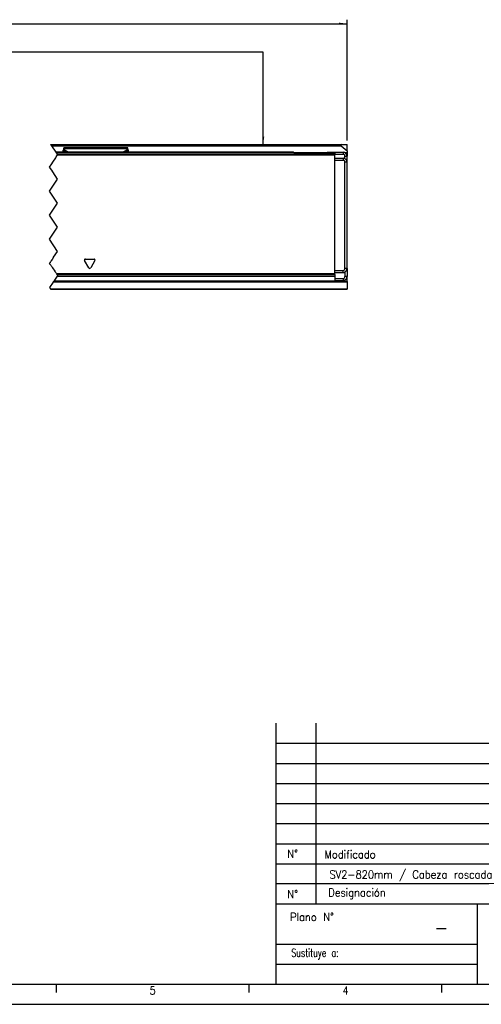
# Model space of a CAD drawing. Header units: millimetres. Extents: x -746 to 1206, y -530 to 959.
# Tile 14 of 46: x -159 to -45, y -92 to 153. Entities that reach past the tile are written whole.
import ezdxf

# ---------------------------------------------------------------- set-up
doc = ezdxf.new("R2010")
doc.units = ezdxf.units.MM
doc.linetypes.add('DOT_CENTER', pattern=[14, 12, -1, 0, -1])
doc.layers.add('1', color=7, linetype='Continuous')
doc.styles.add('CONVERTER_12', font='txt.shx', dxfattribs={"width": 0.9})
doc.styles.add('CONVERTER_14', font='txt.shx', dxfattribs={"width": 0.72})
doc.dimstyles.new('ME10_DIM_27', dxfattribs={"dimtxt": 2, "dimasz": 2, "dimexe": 1, "dimexo": 1, "dimgap": 1, "dimtad": 1, "dimdsep": 46, "dimtxsty": 'CONVERTER_12', "dimsah": 1, "dimcen": 0.09, "dimclrd": 2, "dimclre": 2, "dimclrt": 2, "dimadec": 0, "dimazin": 0, "dimtol": 1, "dimtp": 0.4, "dimtm": 0.4, "dimtfac": 0.75, "dimtdec": 0, "dimtix": 1, "dimtmove": 0, "dimatfit": 3, "dimfxl": 1, "dimtolj": 1, "dimtzin": 0, "dimarcsym": 0})
doc.dimstyles.get("Standard").update_dxf_attribs({"dimtxt": 0.18, "dimasz": 0.18, "dimexe": 0.18, "dimexo": 0.0625, "dimgap": 0.09, "dimtad": 0, "dimtih": 1, "dimtoh": 1, "dimdec": 4, "dimzin": 0, "dimdsep": 46, "dimtxsty": 'Standard', "dimcen": 0.09, "dimadec": 0, "dimazin": 0, "dimtfac": 1, "dimtdec": 4, "dimtofl": 0, "dimtmove": 0, "dimatfit": 3, "dimfxl": 1, "dimtolj": 1, "dimtzin": 0, "dimarcsym": 0})

# ---------------------------------------------------------------- blocks, each defined once
blk = doc.blocks.new('REGLA_SV2-820-T__19', base_point=(-582.95, 87.75))
at = {"color": 2, "linetype": 'DOT_CENTER'}
for p, q in [((-151.16, 117.45), (-150.44, 118.54)), ((-150.44, 118.54), (-150.3, 118.75)), ((-150.43, 119.95), (-150.32, 119.79)), ((-150.32, 119.79), (-150.3, 119.75)), ((-150.3, 119.75), (-150.1, 119.46)), ((-150.3, 118.75), (-149.96, 119.25)), ((-150.1, 119.46), (-149.96, 119.25)), ((-151.96, 116.25), (-151.43, 117.05)), ((-151.43, 115.45), (-151.96, 116.25)), ((-151.43, 117.05), (-151.16, 117.45)), ((-151.16, 115.05), (-151.43, 115.45)), ((-151.96, 110.25), (-149.96, 113.25)), ((-149.96, 113.25), (-151.16, 115.05)), ((-149.96, 107.25), (-151.96, 110.25)), ((-151.96, 104.25), (-149.96, 107.25)), ((-149.96, 101.25), (-151.96, 104.25)), ((-151.96, 98.25), (-149.96, 101.25)), ((-149.96, 95.25), (-151.96, 98.25)), ((-151.32, 93.22), (-151.61, 92.78)), ((-150.94, 93.79), (-151.32, 93.22)), ((-150.94, 93.79), (-149.96, 95.25)), ((-151.96, 92.25), (-151.88, 92.37)), ((-151.86, 92.09), (-151.96, 92.25)), ((-151.88, 92.37), (-151.85, 92.41)), ((-151.83, 92.05), (-151.86, 92.09)), ((-151.83, 92.45), (-151.85, 92.41)), ((-151.79, 92.51), (-151.83, 92.45)), ((-151.81, 92.02), (-151.83, 92.05)), ((-151.79, 92), (-151.81, 92.02)), ((-151.79, 92.51), (-151.77, 92.54)), ((-151.75, 91.93), (-151.79, 92)), ((-151.77, 92.54), (-151.74, 92.58)), ((-151.67, 91.82), (-151.75, 91.93)), ((-151.74, 92.59), (-151.71, 92.62)), ((-151.74, 92.58), (-151.74, 92.59)), ((-151.71, 92.62), (-151.7, 92.65)), ((-151.7, 92.65), (-151.61, 92.78)), ((-151.67, 91.82), (-151.53, 91.61)), ((-151.53, 91.61), (-151.43, 91.45)), ((-151.43, 91.45), (-151.34, 91.31)), ((-151.34, 91.31), (-151.31, 91.27)), ((-151.31, 91.27), (-151.26, 91.19)), ((-151.26, 91.19), (-151.22, 91.14)), ((-151.22, 91.14), (-150.67, 90.32)), ((-150.22, 88.86), (-150.73, 88.09)), ((-150.67, 90.32), (-150.62, 90.23)), ((-150.62, 90.23), (-150.43, 89.96)), ((-150.33, 89.8), (-150.43, 89.96)), ((-150.33, 89.8), (-150.23, 89.65)), ((-150.23, 89.65), (-150.22, 89.64)), ((-150.22, 89.64), (-150.11, 89.48)), ((-150.1, 89.04), (-150.22, 88.86)), ((-150.11, 89.48), (-150.1, 89.46)), ((-150.1, 89.46), (-150.02, 89.34)), ((-150.09, 89.05), (-150.1, 89.04)), ((-150.01, 89.18), (-150.09, 89.05)), ((-150.02, 89.34), (-149.96, 89.25)), ((-150, 89.19), (-150.01, 89.18)), ((-149.96, 89.25), (-150, 89.19)), ((-150.88, 87.87), (-150.96, 87.75)), ((-150.83, 87.95), (-150.88, 87.87)), ((-150.73, 88.09), (-150.83, 87.95))]:
    blk.add_line(p, q, dxfattribs=at)
at = {"color": 7, "linetype": 'Continuous'}
for p, q in [((-91.41, 119.95), (-150.43, 119.95)), ((-150.1, 119.46), (-80.95, 119.45)), ((-91.12, 119.75), (-91.12, 119.46)), ((-91.12, 119.75), (-90.05, 119.75)), ((-90.05, 119.75), (-84.05, 119.75)), ((-84.05, 119.75), (-84.01, 119.75)), ((-84.01, 119.75), (-82.98, 119.75)), ((-82.98, 119.75), (-82.98, 119.46)), ((-82.69, 119.95), (-80.95, 119.95)), ((-80.95, 119.95), (-80.95, 119.75)), ((-80.95, 119.75), (-80.95, 119.45)), ((-80.95, 119.45), (-80.95, 119.26)), ((-80.95, 118.45), (-80.95, 119.26)), ((-80.95, 117.95), (-80.95, 118.45)), ((-80.95, 90.45), (-80.95, 117.95)), ((-80.53, 119.95), (-78.93, 119.92)), ((-77.95, 118.75), (-77.95, 118.92)), ((-77.95, 117.42), (-77.95, 118.75)), ((-77.95, 115.05), (-77.95, 117.42)), ((-77.95, 92.45), (-77.95, 115.05)), ((-77.95, 92.25), (-77.95, 92.45)), ((-77.95, 90.99), (-77.95, 92.25)), ((-77.95, 90.99), (-77.95, 88.99)), ((-150.1, 89.04), (-80.95, 89.04)), ((-80.95, 89.96), (-80.95, 90.45)), ((-80.95, 89.65), (-80.95, 89.96)), ((-80.95, 89.48), (-80.95, 89.65)), ((-80.95, 89.48), (-80.95, 89.05)), ((-80.95, 89.05), (-80.95, 89.04)), ((-80.95, 89.04), (-80.95, 88.45)), ((-80.95, 88.45), (-80.95, 87.95)), ((-150.96, 87.75), (-92.95, 87.75)), ((-92.95, 87.75), (-80.95, 87.75)), ((-80.95, 87.95), (-80.95, 87.75))]:
    blk.add_line(p, q, dxfattribs=at)
at = {"color": 3, "linetype": 'Continuous'}
for p, q in [((-138.76, 119.75), (-150.3, 119.75)), ((-149.96, 119.25), (-80.95, 119.26)), ((-92.05, 119.75), (-138.76, 119.75)), ((-91.12, 119.75), (-92.05, 119.75)), ((-90.05, 119.46), (-90.05, 119.75)), ((-84.05, 119.46), (-84.05, 119.75)), ((-82.98, 119.75), (-82.05, 119.75)), ((-82.05, 119.75), (-80.95, 119.75)), ((-78.93, 119.72), (-78.94, 119.42)), ((-78.93, 118.42), (-78.94, 117.92)), ((-78.93, 119.92), (-78.93, 119.72)), ((-78.45, 118.92), (-77.95, 118.92)), ((-77.95, 117.42), (-78.45, 117.42)), ((-143.02, 93.35), (-140.88, 93.35)), ((-142.17, 91.13), (-143.23, 92.98)), ((-140.67, 92.98), (-141.73, 91.13)), ((-77.95, 90.99), (-78.45, 90.99)), ((-80.95, 89.65), (-150.23, 89.65)), ((-80.95, 89.48), (-150.11, 89.48)), ((-80.95, 89.05), (-150.09, 89.05)), ((-78.93, 89.99), (-78.94, 90.49)), ((-78.94, 88.49), (-78.93, 87.99)), ((-77.95, 88.99), (-78.45, 88.99)), ((-150.83, 87.95), (-80.95, 87.95))]:
    blk.add_line(p, q, dxfattribs=at)
at = {"color": 7, "linetype": 'Continuous'}
for centre, radius, start, end in [((-78.95, 118.92), 0.499, 359.9425, 88.4324), ((-78.95, 117.42), 0.5, 359.944, 88.4313), ((-78.95, 118.92), 0.999, 359.9692, 89.0308), ((-78.95, 117.42), 0.999, 59.986, 89.009), ((-78.95, 117.42), 0.999, 359.9788, 60.0162), ((-78.95, 90.99), 0.5, 271.6288, 359.9959), ((-78.95, 90.99), 1, 300.005, 360), ((-78.95, 88.99), 0.499, 271.5681, 0.0572), ((-78.95, 90.99), 1, 271, 300.005), ((-78.95, 88.99), 0.999, 270.9693, 0.0307)]:
    blk.add_arc(centre, radius, start, end, dxfattribs=at)
at = {"color": 3, "linetype": 'Continuous'}
for centre, start, end in [((-143.02, 93.1), 90, 210), ((-140.88, 93.1), 330, 90), ((-141.95, 91.25), 210, 330)]:
    blk.add_arc(centre, 0.25, start, end, dxfattribs=at)
at = {"color": 7, "linetype": 'Continuous'}
for points, knots in [([(-91.12, 119.75), (-91.13, 119.78), (-91.15, 119.85), (-91.23, 119.91), (-91.32, 119.94), (-91.38, 119.95), (-91.41, 119.95)], [0, 0, 0, 0, 0.0950945, 0.2040772, 0.2937684, 0.3846964, 0.3846964, 0.3846964, 0.3846964]), ([(-82.98, 119.75), (-82.97, 119.78), (-82.95, 119.85), (-82.87, 119.91), (-82.78, 119.94), (-82.72, 119.95), (-82.69, 119.95)], [0, 0, 0, 0, 0.0950975, 0.204084, 0.2937718, 0.3846962, 0.3846962, 0.3846962, 0.3846962]), ([(-80.95, 119.45), (-80.78, 119.45), (-80.45, 119.44), (-79.95, 119.43), (-79.44, 119.43), (-79.1, 119.42), (-78.94, 119.42)], [0, 0, 0, 0, 0.500077, 1.000155, 1.508556, 2.014553, 2.014553, 2.014553, 2.014553]), ([(-80.95, 118.45), (-80.78, 118.45), (-80.45, 118.44), (-79.95, 118.43), (-79.44, 118.43), (-79.1, 118.42), (-78.93, 118.42)], [0, 0, 0, 0, 0.500077, 1.000155, 1.508957, 2.01776, 2.01776, 2.01776, 2.01776]), ([(-80.95, 117.95), (-80.78, 117.95), (-80.45, 117.94), (-79.95, 117.93), (-79.44, 117.93), (-79.1, 117.92), (-78.94, 117.92)], [0, 0, 0, 0, 0.500077, 1.000155, 1.508556, 2.014553, 2.014553, 2.014553, 2.014553]), ([(-78.45, 118.28), (-78.45, 118.39), (-78.45, 118.6), (-78.45, 118.81), (-78.45, 118.92)], [0, 0, 0, 0, 0.3170095, 0.6340198, 0.6340198, 0.6340198, 0.6340198]), ([(-78.45, 90.99), (-78.45, 93.19), (-78.45, 97.6), (-78.45, 104.2), (-78.45, 110.81), (-78.45, 115.21), (-78.45, 117.42)], [0, 0, 0, 0, 6.607471, 13.21494, 19.822409, 26.42988, 26.42988, 26.42988, 26.42988]), ([(-80.95, 90.45), (-80.78, 90.46), (-80.45, 90.46), (-79.95, 90.47), (-79.44, 90.48), (-79.1, 90.48), (-78.94, 90.49)], [0, 0, 0, 0, 0.500077, 1.000155, 1.508556, 2.014553, 2.014553, 2.014553, 2.014553]), ([(-80.95, 89.96), (-80.78, 89.96), (-80.45, 89.96), (-79.95, 89.97), (-79.44, 89.98), (-79.1, 89.98), (-78.93, 89.99)], [0, 0, 0, 0, 0.50001, 1.000073, 1.508876, 2.017678, 2.017678, 2.017678, 2.017678]), ([(-80.95, 88.45), (-80.78, 88.46), (-80.45, 88.46), (-79.95, 88.47), (-79.44, 88.48), (-79.1, 88.48), (-78.94, 88.49)], [0, 0, 0, 0, 0.500077, 1.000155, 1.508557, 2.014556, 2.014556, 2.014556, 2.014556]), ([(-78.45, 90.12), (-78.45, 90.1), (-78.45, 90.05), (-78.45, 89.84), (-78.45, 89.49), (-78.45, 89.15), (-78.45, 88.99)], [0, 0, 0, 0, 0.067009, 0.134019, 0.634019, 1.13402, 1.13402, 1.13402, 1.13402]), ([(-80.95, 87.95), (-80.78, 87.96), (-80.45, 87.96), (-79.95, 87.97), (-79.44, 87.98), (-79.1, 87.98), (-78.93, 87.99)], [0, 0, 0, 0, 0.500077, 1.000155, 1.508957, 2.01776, 2.01776, 2.01776, 2.01776])]:
    blk.add_open_spline(points, degree=3, knots=knots, dxfattribs=at)
blk.add_open_spline([(-80.95, 119.95), (-80.88, 119.95), (-80.74, 119.95), (-80.6, 119.95), (-80.53, 119.95)], degree=3, dxfattribs=at)
blk = doc.blocks.new('SOPORTE_SV2-T__20', base_point=(-582.95, 85.75))
at = {"color": 7, "linetype": 'Continuous'}
for p, q in [((-151.69, 121.85), (-79.25, 121.85)), ((-148.56, 120.42), (-148.45, 120.63)), ((-148.55, 119.95), (-148.56, 120.42)), ((-132.45, 121.02), (-148.45, 121.02)), ((-148.45, 120.8), (-148.45, 121.02)), ((-148.45, 120.63), (-148.45, 120.8)), ((-132.45, 120.8), (-132.45, 121.02)), ((-132.45, 120.63), (-132.45, 120.8)), ((-132.34, 120.42), (-132.45, 120.63)), ((-132.35, 119.95), (-132.34, 120.42)), ((-79.38, 121.49), (-77.95, 120.3)), ((-79.25, 121.85), (-77.95, 121.85)), ((-77.95, 120.3), (-77.95, 121.85)), ((-77.95, 120.3), (-77.95, 119.79)), ((-91.12, 119.75), (-90.05, 119.75)), ((-90.05, 119.75), (-84.05, 119.75)), ((-84.05, 119.75), (-84.01, 119.75)), ((-84.01, 119.75), (-82.98, 119.75)), ((-77.95, 119.75), (-78.39, 119.75)), ((-77.95, 119.75), (-77.95, 119.79)), ((-77.95, 119.75), (-77.95, 119.55)), ((-77.95, 119.55), (-77.95, 119.25)), ((-77.95, 119.25), (-77.95, 118.92)), ((-77.95, 118.75), (-77.95, 118.92)), ((-77.95, 92.45), (-77.95, 115.05)), ((-77.95, 90.99), (-77.95, 92.25)), ((-77.95, 90.99), (-77.95, 88.99)), ((-77.95, 87.75), (-77.95, 88.99)), ((-150.96, 87.75), (-92.95, 87.75)), ((-92.95, 87.75), (-80.95, 87.75)), ((-80.95, 87.75), (-79.95, 87.75)), ((-79.95, 87.75), (-79.95, 87.97)), ((-77.95, 87.75), (-79.95, 87.75)), ((-77.95, 87.75), (-77.95, 87.55)), ((-77.95, 87.55), (-77.95, 85.95)), ((-77.95, 85.75), (-77.95, 85.95)), ((-77.95, 85.75), (-151.63, 85.75))]:
    blk.add_line(p, q, dxfattribs=at)
at = {"color": 2, "linetype": 'DOT_CENTER'}
for p, q in [((-151.69, 121.85), (-151.46, 121.49)), ((-151.46, 121.49), (-150.43, 119.95)), ((-151.16, 117.45), (-150.44, 118.54)), ((-150.44, 118.54), (-150.3, 118.74)), ((-150.43, 119.95), (-150.32, 119.79)), ((-151.96, 116.25), (-151.43, 117.05)), ((-151.43, 115.45), (-151.96, 116.25)), ((-151.96, 110.25), (-149.96, 113.25)), ((-149.96, 113.25), (-151.16, 115.05)), ((-149.96, 107.25), (-151.96, 110.25)), ((-151.96, 104.25), (-149.96, 107.25)), ((-149.96, 101.25), (-151.96, 104.25)), ((-151.96, 98.25), (-149.96, 101.25)), ((-149.96, 95.25), (-151.96, 98.25)), ((-151.32, 93.22), (-151.61, 92.78)), ((-150.94, 93.79), (-151.32, 93.22)), ((-150.94, 93.79), (-149.96, 95.25)), ((-151.79, 92.51), (-151.83, 92.45)), ((-151.81, 92.02), (-151.83, 92.05)), ((-151.79, 92), (-151.81, 92.02)), ((-151.79, 92.51), (-151.77, 92.54)), ((-151.75, 91.93), (-151.79, 92)), ((-151.77, 92.54), (-151.74, 92.58)), ((-151.67, 91.82), (-151.75, 91.93)), ((-151.74, 92.59), (-151.71, 92.62)), ((-151.74, 92.58), (-151.74, 92.59)), ((-151.71, 92.62), (-151.7, 92.65)), ((-151.7, 92.65), (-151.61, 92.78)), ((-151.67, 91.82), (-151.53, 91.61)), ((-151.53, 91.61), (-151.43, 91.45)), ((-151.43, 91.45), (-151.34, 91.31)), ((-151.34, 91.31), (-151.31, 91.27)), ((-151.31, 91.27), (-151.26, 91.19)), ((-151.26, 91.19), (-151.22, 91.14)), ((-151.22, 91.14), (-150.67, 90.32)), ((-150.22, 88.86), (-150.73, 88.09)), ((-150.67, 90.32), (-150.62, 90.23)), ((-150.62, 90.23), (-150.43, 89.96)), ((-150.33, 89.8), (-150.43, 89.96)), ((-150.33, 89.8), (-150.23, 89.65)), ((-150.23, 89.65), (-150.22, 89.64)), ((-150.22, 89.64), (-150.11, 89.48)), ((-150.1, 89.04), (-150.22, 88.86)), ((-150.11, 89.48), (-150.1, 89.46)), ((-150.1, 89.46), (-150.02, 89.34)), ((-150.09, 89.05), (-150.1, 89.04)), ((-150.01, 89.18), (-150.09, 89.05)), ((-150.02, 89.34), (-149.96, 89.25)), ((-150, 89.19), (-150.01, 89.18)), ((-149.96, 89.25), (-150, 89.19)), ((-151.1, 87.55), (-151.96, 86.25)), ((-151.96, 86.25), (-151.76, 85.95)), ((-151.76, 85.95), (-151.63, 85.75)), ((-151.1, 87.55), (-150.96, 87.75)), ((-150.88, 87.87), (-150.96, 87.75)), ((-150.83, 87.95), (-150.88, 87.87)), ((-150.73, 88.09), (-150.83, 87.95))]:
    blk.add_line(p, q, dxfattribs=at)
at = {"color": 3, "linetype": 'Continuous'}
for p, q in [((-151.46, 121.49), (-79.38, 121.49)), ((-148.56, 120.42), (-147.65, 119.95)), ((-132.45, 120.8), (-148.45, 120.8)), ((-148.45, 120.63), (-147.14, 119.95)), ((-132.45, 120.63), (-133.76, 119.95)), ((-132.34, 120.42), (-133.25, 119.95)), ((-92.05, 119.75), (-138.76, 119.75)), ((-91.12, 119.75), (-92.05, 119.75)), ((-82.97, 119.79), (-91.13, 119.79)), ((-82.98, 119.75), (-82.05, 119.75)), ((-82.05, 119.75), (-80.95, 119.75)), ((-77.95, 119.79), (-78.47, 119.79)), ((-77.95, 119.55), (-78.17, 119.55)), ((-78.01, 119.25), (-77.95, 119.25)), ((-151.76, 85.95), (-77.95, 85.95)), ((-77.95, 87.55), (-151.1, 87.55))]:
    blk.add_line(p, q, dxfattribs=at)
at = {"color": 7, "linetype": 'Continuous'}
blk.add_arc((-79.25, 121.65), 0.2, 90, 230, dxfattribs=at)
blk = doc.blocks.new('REGLA_SV2-820-T__21', base_point=(-582.95, 65.65))
for name, p in [('SOPORTE_SV2-T__20', (-582.95, 85.75)), ('REGLA_SV2-820-T__19', (-582.95, 87.75))]:
    blk.add_blockref(name, p)
blk = doc.blocks.new('*D91')
at = {"layer": '1', "color": 2, "linetype": 'Continuous'}
for p, q in [((-582.95, 122.85), (-582.95, 152.94)), ((-77.95, 122.85), (-77.95, 152.94)), ((-582.95, 151.94), (-77.95, 151.94))]:
    blk.add_line(p, q, dxfattribs=at)
at = {"layer": '1', "color": 2}
for points in [[(-580.95, 152.2), (-580.95, 151.67), (-582.95, 151.94)], [(-79.95, 151.67), (-79.95, 152.2), (-77.95, 151.94)]]:
    blk.add_solid(points, dxfattribs=at)
at = {"layer": '1', "color": 2, "insert": (-338.56, 152.94), "char_height": 2, "attachment_point": 7, "rotation": 0.0001, "line_spacing_factor": 0.60024, "style": 'CONVERTER_12'}
blk.add_mtext('\\C2;(CM+105)\\C2;\\H1.5;{\\Fgdt;`}0,4', dxfattribs=at)
blk = doc.blocks.new('_A1', base_point=(89.41, -87.22))
at = {"layer": '1', "color": 7, "linetype": 'Continuous'}
for p, q in [((-95.59, -87.22), (-95.59, -22.22)), ((-85.59, -67.22), (-85.59, -22.22)), ((-95.59, -57.22), (89.41, -57.22)), ((-95.59, -67.22), (89.41, -67.22)), ((-45.59, -67.22), (-45.59, -77.22)), ((-95.59, -77.22), (-45.59, -77.22)), ((-45.59, -77.22), (-45.59, -82.22)), ((-45.59, -82.22), (-45.59, -87.22)), ((-725.59, -87.22), (89.41, -87.22))]:
    blk.add_line(p, q, dxfattribs=at)
at = {"layer": '1', "color": 2, "linetype": 'Continuous'}
for p, q in [((-95.59, -27.22), (89.41, -27.22)), ((-95.59, -32.22), (37.41, -32.22)), ((-95.59, -37.22), (37.41, -37.22)), ((-95.59, -42.22), (37.41, -42.22)), ((-95.59, -47.22), (37.41, -47.22)), ((-95.59, -52.22), (37.41, -52.22)), ((89.41, -62.22), (-95.59, -62.22)), ((-95.59, -82.22), (-45.59, -82.22)), ((-150.29, -87.26), (-150.29, -89.26)), ((-102.35, -87.26), (-102.35, -89.26)), ((-54.41, -87.26), (-54.41, -89.26)), ((-745.59, -92.22), (94.41, -92.22))]:
    blk.add_line(p, q, dxfattribs=at)
at = {"layer": '1', "color": 2}
for s, insert, char_height, attachment_point, line_spacing_factor, style in [('N%%d', (-91.47, -54.72), 2, 5, 1.320528, 'CONVERTER_12'), ('Modificado', (-83.56, -54.88), 2, 4, 1.320528, 'CONVERTER_12'), ('N%%d', (-91.47, -64.79), 2, 5, 1.320528, 'CONVERTER_12'), ('Designación', (-82.59, -64.72), 2, 4, 1.320528, 'CONVERTER_12'), ('Plano N%%d', (-81.25, -70.47), 2, 6, 1.320528, 'CONVERTER_12'), ('-', (-54.45, -73.09), 3.5, 5, 1.320528, 'CONVERTER_12'), ('Sustituye a:', (-80.03, -79.72), 2, 6, 1.320528, 'CONVERTER_14'), ('5', (-127.1, -88.76), 2, 4, 1.20048, 'CONVERTER_12'), ('4', (-79.09, -88.76), 2, 4, 1.20048, 'CONVERTER_12')]:
    blk.add_mtext(s, dxfattribs=dict(at, insert=insert, char_height=char_height, attachment_point=attachment_point, line_spacing_factor=line_spacing_factor, style=style))
blk = doc.blocks.new('Front2', base_point=(-495.45, 93.75))
at = {"layer": '1', "color": 2}
blk.add_solid([(-99.064, 123.848), (-98.538, 123.848), (-98.801, 121.848)], dxfattribs=at)
blk.add_blockref('REGLA_SV2-820-T__21', (-582.95, 65.652))
at = {"layer": '1'}
dim = blk.add_aligned_dim(p1=(-77.95, 121.848), p2=(-582.95, 121.848), distance=-30.089, text='(CM+105)', dimstyle='ME10_DIM_27', dxfattribs=at)
dim.commit()
dim.dimension.update_dxf_attribs({"geometry": '*D91', "text_midpoint": (-330.45, 153.936), "text_rotation": 0.00014})
at = {"layer": '1', "color": 2, "linetype": 'Continuous', "has_arrowhead": 0}
blk.add_leader([(-98.801, 121.848), (-98.801, 144.864), (-321.168, 144.864)], dimstyle='Standard', dxfattribs=at)

msp = doc.modelspace()

# ---------------------------------------------------------------- block references
for name, p in [('_A1', (89.41, -87.22)), ('Front2', (-495.45, 93.75))]:
    msp.add_blockref(name, p)

# ---------------------------------------------------------------- texts
at = {"layer": '1', "color": 2, "style": 'CONVERTER_12', "width": 0.9}
msp.add_text('SV2-820mm / Cabeza roscada', height=2, dxfattribs=at).set_placement((-82.32, -60.9))

doc.saveas('drawing.dxf')
